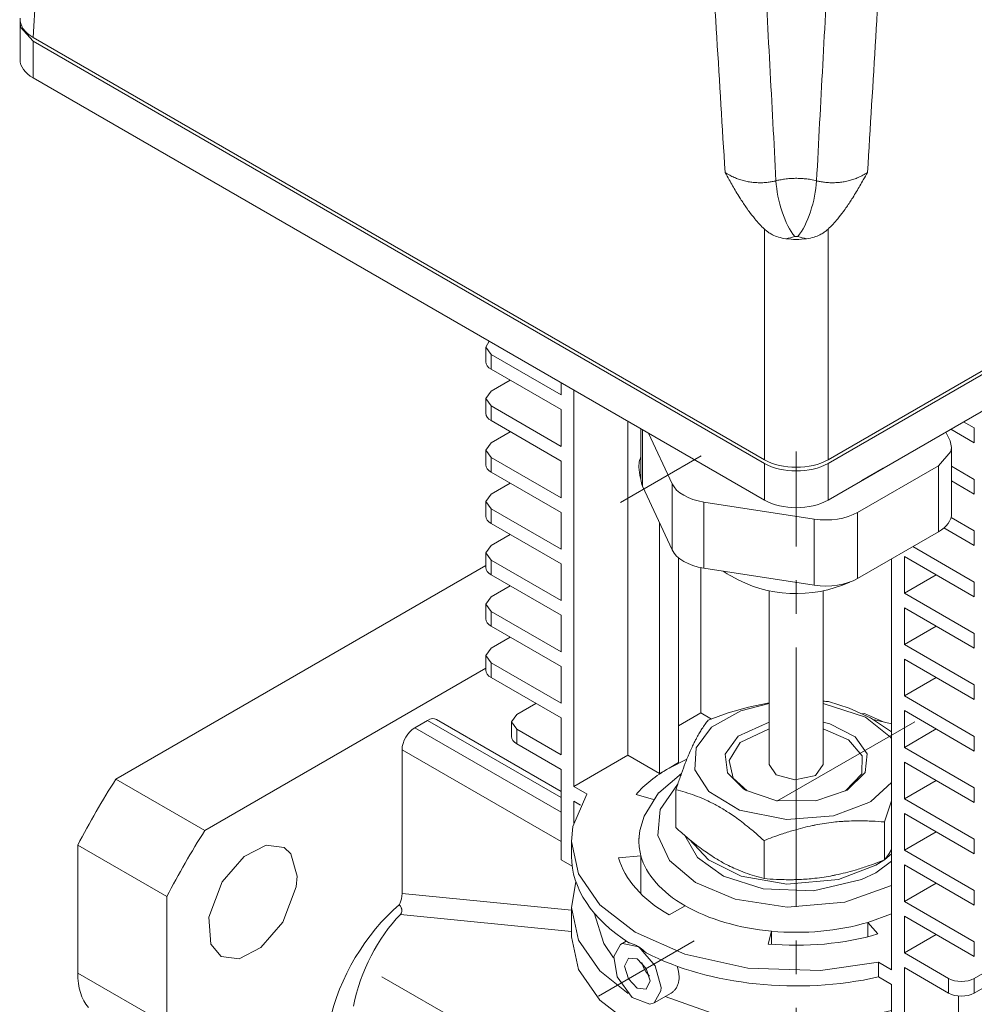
# Model space of a CAD drawing. Header units: millimetres. Extents: x 0 to 420, y 0 to 297.
# Tile 16 of 19: x 309 to 351, y 159 to 203. Entities that reach past the tile are written whole.
import ezdxf

# ---------------------------------------------------------------- set-up
doc = ezdxf.new("R2010")
doc.units = ezdxf.units.MM
doc.linetypes.add('K5LT_AXLED', pattern=[12, 7.5, -1.5, 1.5, -1.5])
doc.linetypes.add('K5LT_THIN', pattern=[0])
doc.layers.add('Системный слой (1)', color=251, linetype='Continuous', true_color=0x6c6c6c)

# ---------------------------------------------------------------- blocks, each defined once
blk = doc.blocks.new('U56')
at = {"layer": 'Системный слой (1)', "color": 7, "linetype": 'K5LT_THIN', "lineweight": 18, "true_color": 0xffffff}
for p, q in [((350.159, 184.128), (350.091, 184.427)), ((350.134, 183.944), (350.159, 184.128)), ((349.573, 183.311), (350.134, 183.944))]:
    blk.add_line(p, q, dxfattribs=at)
blk = doc.blocks.new('U59')
at = {"layer": 'Системный слой (1)', "color": 7, "linetype": 'K5LT_THIN', "lineweight": 18, "true_color": 0xffffff}
for p, q in [((337.999, 160.883), (337.952, 161.048)), ((338.028, 160.722), (337.999, 160.883)), ((338.037, 160.566), (338.028, 160.722))]:
    blk.add_line(p, q, dxfattribs=at)
blk = doc.blocks.new('U61')
at = {"layer": 'Системный слой (1)', "color": 7, "linetype": 'K5LT_THIN', "lineweight": 18, "true_color": 0xffffff}
for p, q in [((329.675, 179.766), (329.441, 179.439)), ((329.441, 179.439), (329.675, 179.113))]:
    blk.add_line(p, q, dxfattribs=at)
blk = doc.blocks.new('U62')
at = {"layer": 'Системный слой (1)', "color": 7, "linetype": 'K5LT_THIN', "lineweight": 18, "true_color": 0xffffff}
for p, q in [((333.45, 164.801), (333.252, 163.658)), ((333.252, 163.658), (333.57, 162.213)), ((333.57, 162.213), (334.518, 160.846)), ((334.518, 160.846), (335.768, 159.828))]:
    blk.add_line(p, q, dxfattribs=at)
blk = doc.blocks.new('U66')
at = {"layer": 'Системный слой (1)', "color": 7, "linetype": 'K5LT_THIN', "lineweight": 18, "true_color": 0xffffff}
for p, q in [((337.418, 159.701), (339.715, 158.88)), ((345.689, 158.656), (347.494, 159.075)), ((339.715, 158.88), (342.571, 158.477)), ((342.571, 158.477), (345.689, 158.656))]:
    blk.add_line(p, q, dxfattribs=at)
blk = doc.blocks.new('U67')
at = {"layer": 'Системный слой (1)', "color": 7, "linetype": 'K5LT_THIN', "lineweight": 18, "true_color": 0xffffff}
for p, q in [((334.261, 163.416), (334.69, 162.056)), ((334.69, 162.056), (335.123, 161.427))]:
    blk.add_line(p, q, dxfattribs=at)
blk = doc.blocks.new('U69')
at = {"layer": 'Системный слой (1)', "color": 7, "linetype": 'K5LT_THIN', "lineweight": 18, "true_color": 0xffffff}
for p, q in [((346.28, 172.293), (346.186, 172.281)), ((347.083, 171.93), (346.28, 172.293))]:
    blk.add_line(p, q, dxfattribs=at)
blk = doc.blocks.new('U70')
at = {"layer": 'Системный слой (1)', "color": 7, "linetype": 'K5LT_THIN', "lineweight": 18, "true_color": 0xffffff}
for p, q in [((329.675, 175.194), (329.441, 174.867)), ((329.441, 174.867), (329.675, 174.54))]:
    blk.add_line(p, q, dxfattribs=at)
blk = doc.blocks.new('U71')
at = {"layer": 'Системный слой (1)', "color": 7, "linetype": 'K5LT_THIN', "lineweight": 18, "true_color": 0xffffff}
for p, q in [((353.717, 160.229), (352.548, 159.554)), ((351.03, 158.677), (348.06, 156.963))]:
    blk.add_line(p, q, dxfattribs=at)
blk = doc.blocks.new('U75')
at = {"layer": 'Системный слой (1)', "color": 7, "linetype": 'K5LT_THIN', "lineweight": 18, "true_color": 0xffffff}
for p, q in [((330.818, 172.247), (330.584, 171.921)), ((330.584, 171.921), (330.818, 171.594))]:
    blk.add_line(p, q, dxfattribs=at)
blk = doc.blocks.new('U76')
at = {"layer": 'Системный слой (1)', "color": 7, "linetype": 'K5LT_THIN', "lineweight": 18, "true_color": 0xffffff}
for p, q in [((336.299, 183.595), (336.269, 183.486)), ((336.318, 183.647), (336.299, 183.595)), ((336.329, 183.671), (336.318, 183.647)), ((336.335, 183.684), (336.329, 183.671)), ((336.338, 183.69), (336.335, 183.684)), ((336.339, 183.693), (336.338, 183.69)), ((336.341, 183.696), (336.339, 183.693)), ((336.342, 183.698), (336.341, 183.697)), ((336.341, 183.697), (336.341, 183.696)), ((336.343, 183.7), (336.342, 183.699)), ((336.342, 183.699), (336.342, 183.698)), ((336.344, 183.702), (336.343, 183.7)), ((336.269, 183.486), (336.247, 183.248)), ((336.247, 183.248), (336.291, 182.893)), ((336.291, 182.893), (336.344, 182.707))]:
    blk.add_line(p, q, dxfattribs=at)
blk = doc.blocks.new('U77')
at = {"layer": 'Системный слой (1)', "color": 7, "linetype": 'K5LT_THIN', "lineweight": 18, "true_color": 0xffffff}
for p, q in [((329.675, 177.48), (329.441, 177.153)), ((329.441, 177.153), (329.675, 176.827))]:
    blk.add_line(p, q, dxfattribs=at)
blk = doc.blocks.new('U78')
at = {"layer": 'Системный слой (1)', "color": 7, "linetype": 'K5LT_THIN', "lineweight": 18, "true_color": 0xffffff}
for p, q in [((329.675, 186.625), (329.441, 186.298)), ((329.441, 186.298), (329.675, 185.971))]:
    blk.add_line(p, q, dxfattribs=at)
blk = doc.blocks.new('U79')
at = {"layer": 'Системный слой (1)', "color": 7, "linetype": 'K5LT_THIN', "lineweight": 18, "true_color": 0xffffff}
for p, q in [((335.781, 161.411), (335.615, 161.045)), ((336.181, 161.372), (335.781, 161.411)), ((336.581, 160.95), (336.181, 161.372)), ((335.615, 161.045), (335.781, 160.488)), ((336.746, 160.392), (336.581, 160.95)), ((335.781, 160.488), (336.181, 160.065)), ((336.581, 160.026), (336.746, 160.392)), ((336.181, 160.065), (336.581, 160.026))]:
    blk.add_line(p, q, dxfattribs=at)
blk = doc.blocks.new('U86')
at = {"layer": 'Системный слой (1)', "color": 7, "linetype": 'K5LT_THIN', "lineweight": 18, "true_color": 0xffffff}
for p, q in [((329.675, 182.052), (329.441, 181.726)), ((329.441, 181.726), (329.675, 181.399))]:
    blk.add_line(p, q, dxfattribs=at)
blk = doc.blocks.new('U87')
at = {"layer": 'Системный слой (1)', "color": 7, "linetype": 'K5LT_THIN', "lineweight": 18, "true_color": 0xffffff}
for p, q in [((308.724, 203.013), (308.729, 203.095)), ((308.749, 202.83), (308.724, 203.013)), ((309.31, 202.197), (308.749, 202.83))]:
    blk.add_line(p, q, dxfattribs=at)
blk = doc.blocks.new('U93')
at = {"layer": 'Системный слой (1)', "color": 7, "linetype": 'K5LT_THIN', "lineweight": 18, "true_color": 0xffffff}
for p, q in [((329.592, 188.854), (329.441, 188.584)), ((329.441, 188.584), (329.675, 188.258))]:
    blk.add_line(p, q, dxfattribs=at)
blk = doc.blocks.new('U94')
at = {"layer": 'Системный слой (1)', "color": 7, "linetype": 'K5LT_THIN', "lineweight": 18, "true_color": 0xffffff}
for p, q in [((336.381, 161.214), (336.457, 160.991)), ((336.457, 160.991), (336.573, 160.781)), ((336.573, 160.781), (336.72, 160.603))]:
    blk.add_line(p, q, dxfattribs=at)
blk = doc.blocks.new('U95')
at = {"layer": 'Системный слой (1)', "color": 7, "linetype": 'K5LT_THIN', "lineweight": 18, "true_color": 0xffffff}
for p, q in [((333.252, 162.352), (333.57, 160.907)), ((333.57, 160.907), (334.518, 159.54)), ((334.518, 159.54), (336.092, 158.321)), ((336.092, 158.321), (338.292, 157.338)), ((338.292, 157.338), (341.092, 156.714)), ((344.329, 156.612), (347.502, 157.126)), ((347.502, 157.126), (347.688, 157.177)), ((341.092, 156.714), (344.329, 156.612))]:
    blk.add_line(p, q, dxfattribs=at)
blk = doc.blocks.new('U97')
at = {"layer": 'Системный слой (1)', "color": 7, "linetype": 'K5LT_THIN', "lineweight": 18, "true_color": 0xffffff}
for p, q in [((335.431, 162.018), (335.129, 161.487)), ((335.52, 162.058), (335.431, 162.018)), ((336.247, 161.903), (335.52, 162.058)), ((336.976, 161.07), (336.247, 161.903)), ((335.129, 161.487), (335.287, 160.575)), ((337.241, 160.106), (336.976, 161.07)), ((335.287, 160.575), (335.953, 159.654)), ((336.931, 159.42), (337.232, 159.95)), ((337.232, 159.95), (337.241, 160.106)), ((335.953, 159.654), (336.735, 159.354)), ((336.735, 159.354), (336.931, 159.42))]:
    blk.add_line(p, q, dxfattribs=at)
blk = doc.blocks.new('U100')
at = {"layer": 'Системный слой (1)', "color": 7, "linetype": 'K5LT_THIN', "lineweight": 18, "true_color": 0xffffff}
for p, q in [((333.942, 168.706), (333.318, 167.26)), ((333.318, 167.26), (333.252, 166.597)), ((333.252, 166.597), (333.57, 165.152)), ((333.57, 165.152), (334.518, 163.786)), ((334.518, 163.786), (336.092, 162.567)), ((336.092, 162.567), (338.292, 161.584)), ((338.292, 161.584), (341.092, 160.96)), ((344.329, 160.857), (346.904, 161.223)), ((341.092, 160.96), (344.329, 160.857))]:
    blk.add_line(p, q, dxfattribs=at)
blk = doc.blocks.new('U101')
at = {"layer": 'Системный слой (1)', "color": 7, "linetype": 'K5LT_THIN', "lineweight": 18, "true_color": 0xffffff}
for p, q in [((329.675, 184.338), (329.441, 184.012)), ((329.441, 184.012), (329.675, 183.685))]:
    blk.add_line(p, q, dxfattribs=at)
blk = doc.blocks.new('U114')
at = {"layer": 'Системный слой (1)', "color": 7, "linetype": 'K5LT_THIN', "lineweight": 18, "true_color": 0xffffff}
for p, q in [((319.663, 166.431), (318.691, 165.936)), ((320.464, 166.331), (319.663, 166.431)), ((320.773, 166.046), (320.464, 166.331)), ((321.044, 165.049), (320.773, 166.046)), ((318.691, 165.936), (317.72, 164.808)), ((317.72, 164.808), (317.122, 163.229)), ((321.006, 164.582), (321.044, 165.049)), ((320.408, 163.003), (321.006, 164.582)), ((317.122, 163.229), (317.212, 162.027)), ((319.436, 161.875), (320.408, 163.003)), ((317.212, 162.027), (317.664, 161.481)), ((318.465, 161.381), (319.436, 161.875)), ((317.664, 161.481), (318.465, 161.381))]:
    blk.add_line(p, q, dxfattribs=at)
blk = doc.blocks.new('U115')
at = {"layer": 'Системный слой (1)', "color": 7, "linetype": 'K5LT_THIN', "lineweight": 18, "true_color": 0xffffff}
for p, q in [((338.298, 166.859), (338.852, 165.879)), ((338.852, 165.879), (340.019, 165.048)), ((346.787, 165.209), (347.494, 165.723)), ((346.154, 164.9), (346.787, 165.209)), ((340.019, 165.048), (341.781, 164.492)), ((344.018, 164.398), (346.154, 164.9)), ((341.781, 164.492), (344.018, 164.398))]:
    blk.add_line(p, q, dxfattribs=at)
blk = doc.blocks.new('U116')
at = {"layer": 'Системный слой (1)', "color": 7, "linetype": 'K5LT_THIN', "lineweight": 18, "true_color": 0xffffff}
for p, q in [((347.278, 165.916), (347.386, 166.068)), ((347.386, 166.068), (347.494, 166.235)), ((347.171, 165.778), (347.278, 165.916))]:
    blk.add_line(p, q, dxfattribs=at)
blk = doc.blocks.new('U122')
at = {"layer": 'Системный слой (1)', "color": 7, "linetype": 'K5LT_THIN', "lineweight": 18, "true_color": 0xffffff}
for p, q in [((342.052, 171.614), (340.762, 170.993)), ((345.572, 171.125), (344.452, 171.614)), ((340.762, 170.993), (340.267, 170.204)), ((346.179, 170.406), (345.572, 171.125)), ((346.162, 169.606), (346.179, 170.406)), ((340.267, 170.204), (340.444, 169.416)), ((345.441, 168.843), (346.162, 169.606)), ((340.444, 169.416), (341.062, 168.843))]:
    blk.add_line(p, q, dxfattribs=at)
blk = doc.blocks.new('U129')
at = {"layer": 'Системный слой (1)', "color": 7, "linetype": 'K5LT_THIN', "lineweight": 18, "true_color": 0xffffff}
for p, q in [((342.052, 170.027), (342.358, 169.565)), ((344.1, 169.537), (344.452, 170.027)), ((342.358, 169.565), (343.186, 169.335)), ((344.052, 169.511), (344.1, 169.537)), ((343.186, 169.335), (344.052, 169.511))]:
    blk.add_line(p, q, dxfattribs=at)
blk = doc.blocks.new('U132')
at = {"layer": 'Системный слой (1)', "color": 7, "linetype": 'K5LT_THIN', "lineweight": 18, "true_color": 0xffffff}
for p, q in [((344.686, 172.818), (345.608, 172.532)), ((345.608, 172.532), (346.55, 172.091)), ((346.55, 172.091), (347.494, 171.477))]:
    blk.add_line(p, q, dxfattribs=at)
blk = doc.blocks.new('U133')
at = {"layer": 'Системный слой (1)', "color": 7, "linetype": 'K5LT_THIN', "lineweight": 18, "true_color": 0xffffff}
for p, q in [((342.052, 171.903), (340.672, 171.283)), ((344.737, 171.826), (344.452, 171.903)), ((345.87, 171.252), (344.737, 171.826)), ((340.672, 171.283), (340.09, 170.476)), ((346.409, 170.49), (345.87, 171.252)), ((340.09, 170.476), (340.189, 169.655)), ((346.318, 169.661), (346.409, 170.49)), ((340.189, 169.655), (340.905, 168.934)), ((345.514, 168.884), (346.318, 169.661)), ((340.905, 168.934), (340.989, 168.884)), ((340.989, 168.884), (342.335, 168.42)), ((344.124, 168.412), (345.514, 168.884)), ((342.335, 168.42), (344.124, 168.412))]:
    blk.add_line(p, q, dxfattribs=at)
blk = doc.blocks.new('U136')
at = {"layer": 'Системный слой (1)', "color": 7, "linetype": 'K5LT_THIN', "lineweight": 18, "true_color": 0xffffff}
for p, q in [((338.489, 166.697), (339.342, 165.777)), ((347.184, 165.794), (347.494, 166.05)), ((339.342, 165.777), (340.802, 165.061)), ((346.787, 165.536), (347.149, 165.769)), ((345.125, 164.901), (346.787, 165.536)), ((340.802, 165.061), (342.827, 164.701)), ((342.827, 164.701), (345.125, 164.901))]:
    blk.add_line(p, q, dxfattribs=at)
blk = doc.blocks.new('U137')
at = {"layer": 'Системный слой (1)', "color": 7, "linetype": 'K5LT_THIN', "lineweight": 18, "true_color": 0xffffff}
for p, q in [((341.133, 172.578), (342.052, 172.76)), ((339.332, 171.99), (340.225, 172.316)), ((340.225, 172.316), (341.133, 172.578))]:
    blk.add_line(p, q, dxfattribs=at)
blk.add_arc((343.414, 158.591), 14.284, 84.8902, 85.8341, dxfattribs=at)
blk = doc.blocks.new('U138')
at = {"layer": 'Системный слой (1)', "color": 7, "linetype": 'K5LT_THIN', "lineweight": 18, "true_color": 0xffffff}
for p, q in [((340.778, 172.402), (342.052, 172.73)), ((344.452, 172.73), (346.338, 172.128)), ((339.487, 171.676), (340.778, 172.402)), ((346.338, 172.128), (347.437, 171.235)), ((338.804, 170.77), (339.487, 171.676)), ((347.437, 171.235), (347.494, 171.155)), ((338.746, 169.786), (338.804, 170.77)), ((339.359, 168.819), (338.746, 169.786)), ((347.494, 169.225), (346.561, 168.379)), ((340.733, 167.995), (339.359, 168.819)), ((346.476, 168.328), (344.904, 167.736)), ((346.561, 168.379), (346.476, 168.328)), ((342.822, 167.569), (340.733, 167.995)), ((344.904, 167.736), (342.822, 167.569))]:
    blk.add_line(p, q, dxfattribs=at)
blk = doc.blocks.new('U142')
at = {"layer": 'Системный слой (1)', "color": 7, "linetype": 'K5LT_THIN', "lineweight": 18, "true_color": 0xffffff}
for p, q in [((347.494, 168.4), (347.386, 168.099)), ((347.278, 167.786), (347.171, 167.464)), ((347.386, 168.099), (347.278, 167.786))]:
    blk.add_line(p, q, dxfattribs=at)
blk = doc.blocks.new('U187')
at = {"layer": 'Системный слой (1)', "color": 7, "linetype": 'K5LT_THIN', "lineweight": 18, "true_color": 0xffffff}
for p, q in [((338.144, 169.622), (337.141, 168.766)), ((337.13, 168.755), (336.479, 167.728)), ((337.141, 168.766), (337.13, 168.755)), ((336.479, 167.728), (336.293, 167.086)), ((336.293, 167.086), (336.26, 166.821)), ((336.253, 166.69), (336.252, 166.614)), ((336.252, 166.614), (336.252, 166.597)), ((336.255, 166.729), (336.253, 166.69)), ((336.256, 166.748), (336.255, 166.729)), ((336.257, 166.769), (336.256, 166.748)), ((336.258, 166.784), (336.257, 166.778)), ((336.257, 166.778), (336.257, 166.769)), ((336.26, 166.821), (336.258, 166.8)), ((336.258, 166.8), (336.258, 166.79)), ((336.258, 166.79), (336.258, 166.784))]:
    blk.add_line(p, q, dxfattribs=at)
blk = doc.blocks.new('U195')
at = {"layer": 'Системный слой (1)', "color": 7, "linetype": 'K5LT_THIN', "lineweight": 18, "true_color": 0xffffff}
for p, q in [((337.974, 169.129), (337.194, 168.013)), ((337.194, 168.013), (337.089, 166.86)), ((337.089, 166.86), (337.619, 165.754)), ((337.619, 165.754), (338.769, 164.778)), ((338.769, 164.778), (340.529, 164.035)), ((345.418, 163.897), (347.494, 164.64)), ((340.529, 164.035), (342.849, 163.679)), ((342.849, 163.679), (345.418, 163.897))]:
    blk.add_line(p, q, dxfattribs=at)

msp = doc.modelspace()

# ---------------------------------------------------------------- linework, layer by layer
at = {"layer": 'Системный слой (1)', "color": 7, "linetype": 'K5LT_THIN', "lineweight": 18, "true_color": 0xffffff}
for p, q in [((309.3096, 202.3604), (309.9091, 212.272)), ((308.724, 203.0131), (308.724, 201.3801)), ((341.8383, 183.58), (309.3096, 202.3604)), ((341.8383, 183.4167), (309.3096, 202.1971)), ((309.3096, 202.1971), (309.3096, 200.5641)), ((341.8383, 181.7837), (309.3096, 200.5641)), ((341.8383, 183.58), (341.8383, 193.8377)), ((344.665, 183.58), (344.665, 193.8377)), ((357.8261, 191.1786), (344.665, 183.58)), ((357.8261, 191.0153), (344.665, 183.4167)), ((357.8261, 189.3823), (344.665, 181.7837)), ((329.4408, 187.931), (329.4408, 188.5842)), ((329.6752, 188.2576), (332.7864, 186.4613)), ((329.6752, 187.6044), (329.6752, 188.2576)), ((332.7864, 185.8081), (329.6752, 187.6044)), ((330.5237, 187.1145), (329.6752, 186.6246)), ((332.7864, 186.4613), (332.7864, 187.0098)), ((333.3521, 186.6832), (333.3521, 169.0469)), ((329.4408, 185.6448), (329.4408, 186.298)), ((329.6752, 185.9714), (332.7864, 184.1751)), ((329.6752, 185.3182), (329.6752, 185.9714)), ((332.7864, 184.1751), (332.7864, 185.8081)), ((332.7864, 183.5219), (329.6752, 185.3182)), ((335.7563, 170.4349), (335.7563, 185.2952)), ((336.344, 184.9558), (336.344, 182.7067)), ((336.4122, 184.9165), (336.4122, 182.4079)), ((350.1305, 184.9393), (351.1712, 184.3384)), ((351.1712, 184.9916), (350.6962, 185.2659)), ((351.1712, 184.3384), (351.1712, 184.9916)), ((330.5237, 184.8283), (329.6752, 184.3384)), ((336.6853, 184.7588), (337.7272, 182.5139)), ((350.091, 184.4266), (349.9117, 184.8129)), ((329.4408, 183.3586), (329.4408, 184.0118)), ((350.1592, 184.1277), (350.1592, 181.1883)), ((329.6752, 183.6852), (332.7864, 181.8889)), ((329.6752, 183.032), (329.6752, 183.6852)), ((332.7864, 181.8889), (332.7864, 183.5219)), ((336.344, 182.8213), (336.344, 183.4977)), ((341.8383, 183.4167), (341.8383, 181.7837)), ((344.665, 183.4167), (344.665, 181.7837)), ((345.9808, 181.237), (349.5734, 183.3112)), ((347.121, 183.2017), (346.1704, 182.6529)), ((349.5734, 183.3112), (349.5734, 180.3718)), ((351.1712, 182.7054), (350.1592, 183.2897)), ((332.7864, 181.2357), (329.6752, 183.032)), ((351.1712, 182.0522), (351.1712, 182.7054)), ((330.5237, 182.5421), (329.6752, 182.0522)), ((337.7272, 179.5745), (336.4122, 182.4079)), ((337.7272, 182.5139), (337.7272, 179.5745)), ((350.1592, 182.6365), (351.1712, 182.0522)), ((329.4408, 181.0724), (329.4408, 181.7256)), ((329.6752, 181.399), (332.7864, 179.6027)), ((329.6752, 180.7458), (329.6752, 181.399)), ((339.1414, 181.6974), (344.0489, 180.9382)), ((339.1414, 181.6974), (339.1414, 178.758)), ((332.7864, 179.6027), (332.7864, 181.2357)), ((344.0489, 180.9382), (344.0489, 177.9988)), ((345.9808, 181.237), (345.9808, 178.2976)), ((351.1712, 180.4192), (350.1369, 181.0164)), ((332.7864, 178.9495), (329.6752, 180.7458)), ((337.1705, 180.774), (337.1705, 169.6184)), ((349.8208, 180.5457), (351.1712, 179.766)), ((330.5237, 180.2559), (329.6752, 179.766)), ((349.5734, 180.3718), (345.9808, 178.2976)), ((351.1712, 179.766), (351.1712, 180.4192)), ((351.1712, 178.133), (348.4334, 179.7137)), ((329.4408, 178.7862), (329.4408, 179.4394)), ((338.019, 179.2124), (338.019, 170.1083)), ((347.4942, 179.1714), (347.4942, 160.8819)), ((348.0599, 179.2761), (351.1712, 177.4798)), ((348.0599, 177.6431), (348.0599, 179.2761)), ((312.9864, 169.3729), (329.4408, 178.8729)), ((329.6752, 179.1128), (332.7864, 177.3165)), ((329.6752, 178.4596), (329.6752, 179.1128)), ((332.7864, 177.3165), (332.7864, 178.9495)), ((339.009, 178.7813), (339.009, 172.3129)), ((344.0489, 177.9988), (339.1414, 178.758)), ((332.7864, 176.6633), (329.6752, 178.4596)), ((349.4741, 178.4596), (348.0599, 177.6431)), ((330.5237, 177.9697), (329.6752, 177.4798)), ((351.1712, 177.4798), (351.1712, 178.133)), ((342.0516, 170.0267), (342.0516, 177.7494)), ((344.4516, 170.0267), (344.4516, 177.7494)), ((351.1712, 175.8468), (348.0599, 177.6431)), ((329.4408, 176.5), (329.4408, 177.1532)), ((348.0599, 176.9899), (351.1712, 175.1936)), ((348.0599, 175.3569), (348.0599, 176.9899)), ((329.6752, 176.8266), (332.7864, 175.0303)), ((329.6752, 176.1734), (329.6752, 176.8266)), ((332.7864, 175.0303), (332.7864, 176.6633)), ((332.7864, 174.3771), (329.6752, 176.1734)), ((349.4741, 176.1734), (348.0599, 175.3569)), ((330.5237, 175.6835), (329.6752, 175.1936)), ((351.1712, 175.1936), (351.1712, 175.8468)), ((351.1712, 173.5606), (348.0599, 175.3569)), ((329.4408, 174.2138), (329.4408, 174.867)), ((329.6752, 174.5404), (332.7864, 172.7441)), ((329.6752, 173.8872), (329.6752, 174.5404)), ((332.7864, 172.7441), (332.7864, 174.3771)), ((348.0599, 173.0707), (348.0599, 174.7037)), ((348.0599, 174.7037), (351.1712, 172.9074)), ((316.9462, 167.0867), (329.4408, 174.3005)), ((332.7864, 172.0909), (329.6752, 173.8872)), ((349.4741, 173.8872), (348.0599, 173.0707)), ((351.1712, 172.9074), (351.1712, 173.5606)), ((351.1712, 171.2745), (348.0599, 173.0707)), ((331.6668, 172.7374), (330.8182, 172.2475)), ((338.019, 171.7413), (339.009, 172.3129)), ((339.009, 172.3129), (339.4731, 172.0449)), ((348.0599, 172.4175), (351.1712, 170.6213)), ((348.0599, 170.7846), (348.0599, 172.4175)), ((326.281, 171.6597), (326.8467, 171.9863)), ((332.7864, 168.557), (326.8467, 171.9863)), ((332.7864, 168.8275), (327.2467, 172.0259)), ((330.5839, 171.2677), (330.5839, 171.9209)), ((332.7864, 170.458), (332.7864, 172.0909)), ((347.4942, 171.8255), (346.668, 172.0235)), ((332.7864, 167.9038), (326.281, 171.6597)), ((330.8182, 171.5943), (332.7864, 170.458)), ((330.8182, 170.9411), (330.8182, 171.5943)), ((349.4741, 171.601), (348.0599, 170.7846)), ((351.1712, 170.6213), (351.1712, 171.2745)), ((332.7864, 169.8048), (330.8182, 170.9411)), ((332.7864, 166.5974), (325.7154, 170.6799)), ((325.7154, 164.2883), (325.7154, 170.6799)), ((333.3521, 169.0469), (335.7563, 170.4349)), ((337.1705, 169.6184), (335.7563, 170.4349)), ((351.1712, 168.9883), (348.0599, 170.7846)), ((338.3868, 170.2641), (337.5947, 169.8634)), ((338.019, 170.1083), (337.5947, 169.8634)), ((348.0599, 170.1314), (351.1712, 168.3351)), ((348.0599, 168.4984), (348.0599, 170.1314)), ((332.7864, 165.7809), (332.7864, 169.8048)), ((337.5947, 169.8634), (337.1705, 169.6184)), ((312.9864, 169.3729), (316.9462, 167.0867)), ((349.4741, 169.3149), (348.0599, 168.4984)), ((333.3521, 169.0469), (333.9424, 168.7061)), ((336.1236, 168.6943), (336.8975, 168.4666)), ((337.8979, 167.2122), (337.8979, 168.8986)), ((351.1712, 168.3351), (351.1712, 168.9883)), ((333.6543, 168.2192), (333.3521, 168.3937)), ((333.3521, 168.3937), (333.3521, 167.4139)), ((351.1712, 166.7021), (348.0599, 168.4984)), ((348.0599, 166.2122), (348.0599, 167.8452)), ((348.0599, 167.8452), (351.1712, 166.0489)), ((347.1708, 165.7776), (347.1708, 167.4641)), ((349.4741, 167.0287), (348.0599, 166.2122)), ((333.2516, 165.9442), (333.2516, 166.5974)), ((341.8171, 164.9494), (341.8171, 166.6358)), ((351.1712, 166.0489), (351.1712, 166.7021)), ((311.2904, 160.7458), (311.2904, 166.4353)), ((311.2904, 166.4353), (315.2502, 164.1491)), ((351.1712, 164.4159), (348.0599, 166.2122)), ((333.2819, 165.4948), (332.7864, 165.7809)), ((336.3378, 165.9652), (335.3501, 165.8749)), ((336.3378, 164.2737), (336.3378, 165.9652)), ((348.0599, 163.926), (348.0599, 165.559)), ((348.0599, 165.559), (351.1712, 163.7627)), ((349.4741, 164.7425), (348.0599, 163.926)), ((325.7154, 164.2883), (333.2516, 163.5418)), ((351.1712, 163.7627), (351.1712, 164.4159)), ((315.2502, 158.4596), (315.2502, 164.1491)), ((351.1712, 162.1297), (348.0599, 163.926)), ((333.2516, 162.3516), (333.2516, 163.658)), ((337.5947, 163.3314), (338.3019, 163.7397)), ((346.4295, 162.9964), (347.4942, 163.3828)), ((325.6408, 163.3499), (333.2516, 162.596)), ((346.8835, 162.482), (346.4295, 162.9964)), ((346.4295, 162.3587), (346.4295, 162.9964)), ((348.0599, 161.6398), (348.0599, 163.2728)), ((348.0599, 163.2728), (351.1712, 161.4765)), ((342.1566, 162.6057), (342.0001, 162.0355)), ((342.1566, 162.0221), (342.1566, 162.6057)), ((335.6889, 162.1668), (335.4305, 162.0176)), ((349.4741, 162.4563), (348.0599, 161.6398)), ((351.1712, 161.4765), (351.1712, 162.1297)), ((350.0281, 160.5035), (348.0599, 161.6398)), ((347.4942, 160.8819), (346.9039, 161.2227)), ((346.9039, 160.5695), (346.9039, 161.2227)), ((352.998, 161.5649), (351.1595, 160.5035)), ((348.0599, 160.9866), (350.0281, 159.8503)), ((348.0599, 156.9627), (348.0599, 160.9866)), ((352.998, 160.9117), (351.1595, 159.8503)), ((311.2904, 160.7458), (315.2502, 158.4596)), ((346.9039, 160.5695), (347.4942, 160.2287)), ((350.0281, 159.8503), (350.0281, 160.5035)), ((351.1595, 159.8503), (351.1595, 160.5035)), ((347.4942, 160.2287), (347.4942, 157.9425)), ((337.682, 159.8534), (336.9305, 159.4196)), ((350.4641, 159.004), (350.4641, 159.7211))]:
    msp.add_line(p, q, dxfattribs=at)
at = {"layer": 'Системный слой (1)', "color": 30, "linetype": 'K5LT_AXLED', "lineweight": 18, "true_color": 0xff8000}
for p, q in [((335.4384, 181.6824), (339.0157, 183.7477)), ((343.2516, 167.7268), (343.2516, 183.9475)), ((348.5192, 171.9248), (342.3857, 168.3837)), ((343.2516, 127.6917), (343.2516, 170.0404)), ((338.7087, 162.1783), (334.4485, 159.7186)), ((324.8189, 160.583), (366.1969, 136.6934))]:
    msp.add_line(p, q, dxfattribs=at)
at = {"layer": 'Системный слой (1)', "color": 7, "linetype": 'K5LT_THIN', "lineweight": 18, "true_color": 0xffffff}
for start, end in [(235.7277, 240.00163), (240.00163, 294.33118)]:
    msp.add_arc((343.2516, 183.3908), 5.7676, start, end, dxfattribs=at)
for centre, major_axis, ratio, start_param, end_param in [((310.7264, 203.1764), (2.0024, 0), 0.5766475, 3.1067285, 3.9263818), ((310.7264, 201.3801), (2.0024, 0), 0.5766475, 3.1415927, 3.9263818), ((343.1809, 195.1363), (0.5158, -1.9323), 0.3426568, 4.1660811, 5.6213635), ((343.3223, 195.1363), (-0.5158, -1.9323), 0.3426568, 0.6618218, 2.1171042), ((343.2516, 194.5381), (-2, 0), 0.5780539, 1.3379714, 1.8036212), ((330.2408, 187.931), (-0.8, 0), 0.5773503, 0, 0.7853982), ((330.2408, 185.6448), (-0.8, 0), 0.5773503, 0, 0.7853982), ((343.2516, 184.398), (-2, 0), 0.5780539, 0.7860072, 2.3555855), ((330.2408, 183.3586), (-0.8, 0), 0.5773503, 0, 0.7853982), ((343.2516, 184.2347), (-2, 0), 0.5780539, 0.7860072, 2.3555855), ((338.344, 182.7067), (-2, 0), 0.5773503, 0, 0.2617994), ((339.659, 182.8127), (-2, 0), 0.5773503, 0.2617994, 1.3089969), ((343.2516, 182.6017), (-2, 0), 0.5780539, 0.7860072, 2.3555855), ((330.2408, 181.0724), (-0.8, 0), 0.5773503, 0, 0.7853982), ((344.5666, 182.0535), (2, 0), 0.5773503, 4.4505896, 5.4977871), ((348.1592, 181.1883), (2, 0), 0.5773503, 5.4977871, 6.2831853), ((339.659, 179.8733), (2, 0), 0.5773503, 3.403392, 4.4505896), ((330.2408, 178.7862), (-0.8, 0), 0.5773503, 0, 0.7853982), ((344.5666, 179.1141), (2, 0), 0.5773503, 4.4505896, 5.4977871), ((330.2408, 176.5), (-0.8, 0), 0.5773503, 0, 0.7853982), ((330.2408, 174.2138), (-0.8, 0), 0.5773503, 0, 0.7853982), ((326.8467, 171.3331), (0.4, 0.6928), 0.5773503, 0, 0.7853982), ((326.281, 171.0065), (-0.4, -0.6928), 0.5773503, 3.9269908, 5.4977871), ((331.3839, 171.2677), (-0.8, 0), 0.5773503, 0, 0.7853982), ((343.2516, 166.5974), (-8, 0), 0.5773503, 5.4977871, 5.8119464), ((322.6041, 161.8617), (-10.5, -18.1865), 0.5773503, 4.6315382, 4.7932397), ((326.5639, 159.5755), (-10.5, -18.1865), 0.5773503, 4.6315382, 4.7932397), ((343.2516, 166.5974), (-7, 0), 0.5773503, 0, 0.1570796), ((343.2516, 165.9442), (-10, 0), 0.5773503, 0, 0.7315205), ((343.2516, 166.5974), (-8, 0), 0.5773503, 0.1570796, 0.7853982), ((343.2516, 166.5974), (-7, 0), 0.5773503, 0.1570796, 0.7853982), ((325.1497, 163.9617), (0.3674, 0.7497), 0.5737629, 4.7607586, 5.4191848), ((326.5639, 159.5755), (-3, -5.1962), 0.5773503, 4.156883, 6.2831853), ((343.2516, 166.5974), (-7, 0), 0.5773503, 0.7853982, 1.4137167), ((327.6953, 158.9223), (-1.8596, -5.7822), 0.6754613, 4.0808534, 4.8675994), ((343.2516, 166.5974), (7, 0), 0.5773503, 4.5553093, 5.1836279), ((343.2516, 166.5974), (8, 0), 0.5773503, 4.5553093, 5.1836279), ((343.2516, 165.9442), (10, 0), 0.5773503, 3.9808685, 5.0862703), ((314.1188, 162.3788), (-2, -3.4641), 0.5773503, 5.4977871, 6.0834727), ((350.5938, 160.8301), (-0.8, 0), 0.5773503, 0.7853982, 2.3561945), ((350.5938, 160.1769), (0.8, 0), 0.5773503, 3.9269908, 5.4977871)]:
    msp.add_ellipse(centre, major_axis=major_axis, ratio=ratio, start_param=start_param, end_param=end_param, dxfattribs=at)
for points, knots in [([(340.0828, 196.3647), (339.8375, 200.372), (339.3538, 208.3299), (338.618, 220.5116), (338.126, 228.6867), (337.872, 232.9114)], [0, 0, 0, 0, 1.9729548, 3.9188645, 6, 6, 6, 6]), ([(342.3471, 195.9892), (342.1688, 199.4265), (341.8209, 205.881), (341.3045, 215.1461), (340.8017, 224.0029), (340.4662, 229.8418), (340.2917, 232.8672)], [0, 0, 0, 0, 1.9546326, 3.6728678, 5.2758578, 7, 7, 7, 7]), ([(344.1561, 195.9892), (344.3345, 199.4265), (344.6823, 205.881), (345.1987, 215.1462), (345.7015, 224.0029), (346.037, 229.8418), (346.2115, 232.8672)], [0, 0, 0, 0, 1.9546352, 3.6728722, 5.2758611, 7, 7, 7, 7]), ([(346.4204, 196.3647), (346.6657, 200.372), (347.1494, 208.3299), (347.8852, 220.5116), (348.3772, 228.6867), (348.6312, 232.9114)], [0, 0, 0, 0, 1.9729516, 3.9188548, 6, 6, 6, 6]), ([(341.8383, 193.8377), (341.7628, 193.9094), (341.6158, 194.0588), (341.3877, 194.3197), (341.185, 194.5796), (340.9626, 194.8905), (340.7671, 195.1882), (340.5219, 195.5885), (340.3036, 195.9682), (340.1446, 196.2535), (340.0828, 196.3647)], [0, 0, 0, 0, 1.1794457, 2.3467921, 3.8012364, 4.7218172, 6.4130993, 7.5666918, 9.6577687, 11, 11, 11, 11]), ([(340.0828, 196.3647), (340.1484, 196.3183), (340.2795, 196.2367), (340.4846, 196.1364), (340.6873, 196.0579), (340.8961, 195.9951), (341.1131, 195.9476), (341.3341, 195.9163), (341.5512, 195.9014), (341.7726, 195.9022), (341.9843, 195.9189), (342.1788, 195.9492), (342.2944, 195.9754), (342.3471, 195.9892)], [0, 0, 0, 0, 1.5911139, 2.9777796, 4.2247046, 5.4983681, 6.8084759, 8.0635242, 9.3203126, 10.5240075, 11.8603992, 13.0040206, 14, 14, 14, 14]), ([(346.4204, 196.3647), (346.3548, 196.3183), (346.2237, 196.2367), (346.0186, 196.1364), (345.8159, 196.0579), (345.6071, 195.9951), (345.3902, 195.9476), (345.1691, 195.9163), (344.952, 195.9014), (344.7306, 195.9022), (344.5189, 195.9189), (344.3245, 195.9492), (344.2088, 195.9754), (344.1561, 195.9892)], [0, 0, 0, 0, 1.5911139, 2.9777796, 4.2247046, 5.4983681, 6.8084759, 8.0635242, 9.3203126, 10.5240075, 11.8603992, 13.0040206, 14, 14, 14, 14]), ([(344.665, 193.8377), (344.7404, 193.9094), (344.8874, 194.0588), (345.1155, 194.3197), (345.3182, 194.5796), (345.5406, 194.8905), (345.7361, 195.1882), (345.9813, 195.5885), (346.1996, 195.9682), (346.3586, 196.2535), (346.4204, 196.3647)], [0, 0, 0, 0, 1.1794457, 2.3467921, 3.8012364, 4.7218172, 6.4130993, 7.5666918, 9.6577687, 11, 11, 11, 11]), ([(344.1561, 195.9892), (344.0709, 196.011), (343.9074, 196.0457), (343.668, 196.079), (343.4413, 196.0966), (343.2163, 196.1012), (342.9774, 196.092), (342.7443, 196.0682), (342.5311, 196.0325), (342.4046, 196.0039), (342.3471, 195.9892)], [0, 0, 0, 0, 1.6556697, 3.0884747, 4.357096, 5.6984882, 7.0677531, 8.5874953, 9.8832108, 11, 11, 11, 11]), ([(342.7901, 193.4132), (342.6764, 193.4288), (342.4707, 193.4728), (342.2221, 193.5705), (342.0407, 193.674), (341.9234, 193.7606), (341.86, 193.8171), (341.8383, 193.8377)], [0, 0, 0, 0, 2.5033975, 4.6220516, 6.0274336, 7.3022847, 8, 8, 8, 8]), ([(343.7131, 193.4132), (343.8268, 193.4288), (344.0325, 193.4728), (344.2811, 193.5705), (344.4625, 193.674), (344.5798, 193.7606), (344.6432, 193.8171), (344.665, 193.8377)], [0, 0, 0, 0, 2.5033975, 4.6220516, 6.0274336, 7.3022847, 8, 8, 8, 8]), ([(343.3223, 193.5033), (343.3099, 193.5067), (343.2855, 193.5112), (343.2488, 193.513), (343.2139, 193.5106), (343.1918, 193.5063), (343.1809, 193.5033)], [0, 0, 0, 0, 1.9666319, 3.6697933, 5.2597592, 7, 7, 7, 7]), ([(337.8979, 168.8986), (337.9536, 169.0694), (338.0353, 169.3132), (338.1743, 169.709), (338.2901, 170.0218), (338.4105, 170.3248), (338.5107, 170.5636), (338.6114, 170.7888), (338.6951, 170.9628), (338.7673, 171.1058), (338.8441, 171.2515), (338.9446, 171.4285), (339.1127, 171.6996), (339.2413, 171.8761), (339.3324, 171.9895)], [0, 0, 0, 0, 1.7929207, 2.6068945, 4.3966445, 5.4235888, 6.3505892, 7.4998304, 8.5331874, 8.9347975, 9.734458, 10.9154083, 12.0633878, 15, 15, 15, 15]), ([(341.8171, 166.6358), (341.6553, 166.7832), (341.4322, 166.9795), (341.1, 167.2548), (340.8335, 167.4649), (340.5398, 167.6804), (340.2783, 167.8589), (340.0368, 168.0123), (339.809, 168.1467), (339.6214, 168.249), (339.4067, 168.3592), (339.1245, 168.4925), (338.5938, 168.7069), (338.1745, 168.8311), (337.8979, 168.8986)], [0, 0, 0, 0, 1.9050228, 2.6068945, 3.8443326, 4.9685438, 5.9570695, 6.8132993, 7.7014294, 8.5331874, 8.9347975, 10.1327761, 11.7385471, 15, 15, 15, 15]), ([(347.1708, 167.4641), (346.9881, 167.4804), (346.7183, 167.4994), (346.3283, 167.5144), (346.0594, 167.5178), (345.7428, 167.514), (345.4899, 167.5039), (345.1887, 167.4833), (344.8836, 167.4548), (344.5079, 167.4049), (344.1957, 167.3504), (343.8784, 167.2865), (343.5454, 167.2094), (343.0813, 167.0824), (342.5034, 166.8984), (342.0704, 166.7368), (341.8171, 166.6358)], [0, 0, 0, 0, 1.7848048, 2.6182702, 3.7531846, 4.3569103, 5.6310164, 6.146734, 7.1973345, 8.4998078, 9.6709457, 10.1261038, 11.4820035, 12.8086149, 14.5218718, 17, 17, 17, 17]), ([(337.8979, 167.2122), (338.0597, 167.0648), (338.2828, 166.8685), (338.615, 166.5932), (338.8815, 166.3831), (339.1751, 166.1676), (339.4367, 165.9891), (339.6781, 165.8357), (339.906, 165.7012), (340.0936, 165.599), (340.3082, 165.4888), (340.5905, 165.3555), (341.1212, 165.1411), (341.5405, 165.0169), (341.8171, 164.9494)], [0, 0, 0, 0, 1.9050228, 2.6068945, 3.8443326, 4.9685438, 5.9570695, 6.8132993, 7.7014294, 8.5331874, 8.9347975, 10.1327761, 11.7385471, 15, 15, 15, 15]), ([(341.8171, 164.9494), (341.9998, 164.9331), (342.2696, 164.914), (342.6595, 164.899), (342.9285, 164.8956), (343.2451, 164.8995), (343.498, 164.9096), (343.7991, 164.9302), (344.1042, 164.9587), (344.4799, 165.0086), (344.7921, 165.063), (345.1095, 165.127), (345.4425, 165.2041), (345.9065, 165.3311), (346.4845, 165.5151), (346.9175, 165.6766), (347.1708, 165.7776)], [0, 0, 0, 0, 1.7848048, 2.6182702, 3.7531846, 4.3569103, 5.6310164, 6.146734, 7.1973345, 8.4998078, 9.6709457, 10.1261038, 11.4820035, 12.8086149, 14.5218718, 17, 17, 17, 17]), ([(325.5971, 163.7874), (325.6147, 163.7635), (325.6419, 163.7225), (325.6697, 163.6691), (325.6875, 163.6265), (325.6981, 163.5925), (325.7042, 163.5634), (325.7083, 163.5335), (325.7091, 163.505), (325.7059, 163.4772), (325.7009, 163.4514), (325.6918, 163.4237), (325.6753, 163.3928), (325.6592, 163.37), (325.6466, 163.3559), (325.6408, 163.3499)], [0, 0, 0, 0, 3.0402329, 5.0402358, 6.2691951, 7.8817034, 8.7724169, 9.3783386, 11.0309796, 11.6868772, 12.1881765, 13.6075873, 14.4455684, 15.3231738, 16, 16, 16, 16]), ([(336.5716, 161.6478), (336.5283, 161.6885), (336.4456, 161.7609), (336.3134, 161.8611), (336.1792, 161.9472), (336.0266, 162.0251), (335.9039, 162.0682), (335.8301, 162.084), (335.81, 162.0875)], [0, 0, 0, 0, 1.5367563, 2.8709244, 4.5112298, 6.1492464, 8.2089495, 9, 9, 9, 9]), ([(337.682, 159.8534), (337.7102, 159.8697), (337.7532, 159.8992), (337.8096, 159.9492), (337.8553, 159.9985), (337.8993, 160.0575), (337.9388, 160.1242), (337.9719, 160.1961), (337.9975, 160.2703), (338.016, 160.3438), (338.0325, 160.4402), (338.0373, 160.515), (338.0373, 160.5659)], [0, 0, 0, 0, 1.6695746, 2.6713644, 3.833523, 5.0446824, 6.3082206, 7.5733079, 8.7701153, 9.8950158, 10.9393362, 13, 13, 13, 13])]:
    msp.add_open_spline(points, degree=3, knots=knots, dxfattribs=at)
for points in [[(342.7901, 193.4132), (342.923, 193.4392), (343.0535, 193.4693), (343.1809, 193.5033)], [(343.7131, 193.4132), (343.5802, 193.4392), (343.4497, 193.4693), (343.3223, 193.5033)]]:
    msp.add_open_spline(points, degree=3, dxfattribs=at)

# ---------------------------------------------------------------- block references
at = {"layer": 'Системный слой (1)'}
for name in ['U87', 'U93', 'U78', 'U56', 'U101', 'U76', 'U86', 'U61', 'U77', 'U70', 'U138', 'U137', 'U132', 'U75', 'U69', 'U133', 'U122', 'U129', 'U187', 'U195', 'U100', 'U142', 'U115', 'U136', 'U114', 'U116', 'U62', 'U67', 'U95', 'U97', 'U79', 'U94', 'U59', 'U71', 'U66']:
    msp.add_blockref(name, (0, 0), dxfattribs=at)

doc.saveas('drawing.dxf')
